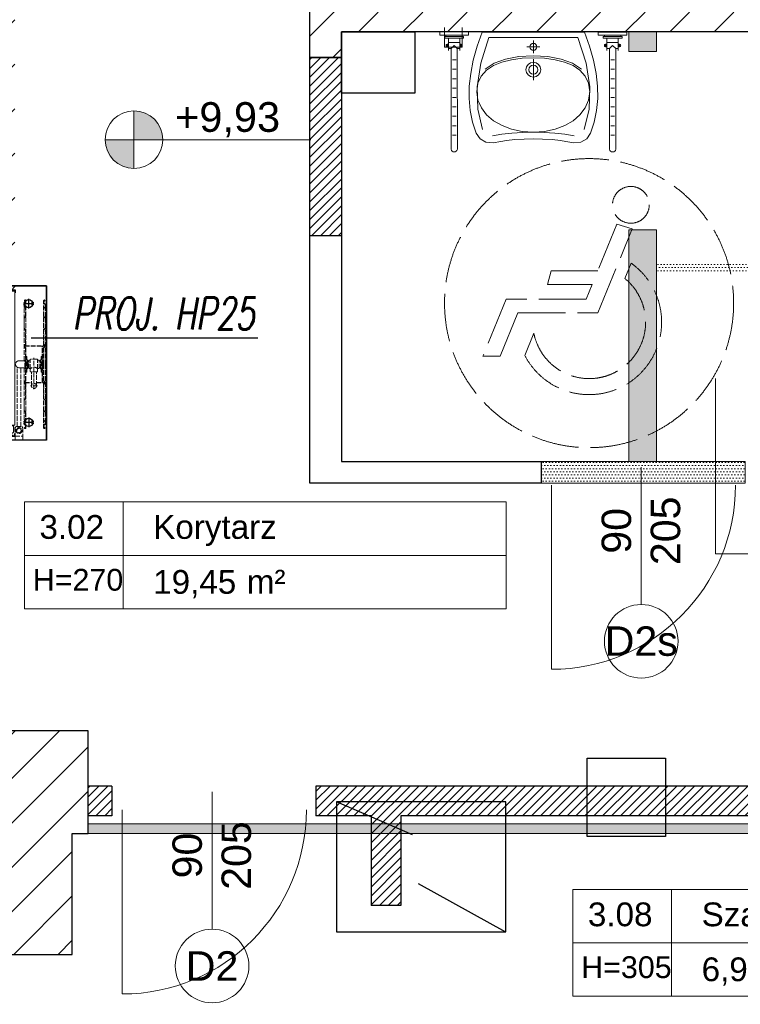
# Model space of a CAD drawing. Header units: millimetres. Extents: x 26866 to 1024070, y -428191 to 408885.
# Tile 29 of 248: x 184134 to 187773, y 251237 to 256210. Entities that reach past the tile are written whole.
import ezdxf

# ---------------------------------------------------------------- set-up
doc = ezdxf.new("R2010")
doc.units = ezdxf.units.MM
doc.header["$LTSCALE"] = 2
doc.linetypes.add('ACAD_ISO02W100', pattern=[15, 12, -3])
for name, color, linetype, lineweight in [('0_OPIS', 7, 'Continuous', 13), ('3DPLAN_A_DRZWI', 173, 'Continuous', 5), ('3DPLAN_A_TABELKA POMIESZCZEŃ', 7, 'Continuous', 0), ('A_STOL_OPIS', 55, 'Continuous', 5), ('A_TXT', 7, 'Continuous', 0), ('A_WYBURZENIA', 6, 'Continuous', 0), ('A_WYM_KOT', 161, 'Continuous', 0), ('A_ZESTAWIENIE STOLARKI', 3, 'Continuous', 15), ('hydrant', 211, 'Continuous', 5), ('PRZERYW', 2, 'ACAD_ISO02W100', 9), ('ramka', 9, 'Continuous', 30), ('sanitariaty', 2, 'Continuous', 25)]:
    doc.layers.add(name, color=color, linetype=linetype, lineweight=lineweight)
for name, color, linetype in [('3DPLAN_A_KRESKOWANIE 1', 253, 'Continuous'), ('3DPLAN_A_OPIS', 8, 'Continuous'), ('3DPLAN_A_POMIESZCZENIE NUMER', 100, 'Continuous'), ('3DPLAN_K_NOŚNA', 7, 'Continuous'), ('A_POMIESZCZENIE OPIS', 100, 'Continuous'), ('DEFAULT', 7, 'Continuous')]:
    doc.layers.add(name, color=color, linetype=linetype)
doc.styles.add('ARIAL', font='arial.ttf')
doc.styles.add('J-ROMANS', font='ROMANS.SHX', dxfattribs={"width": 0.7, "oblique": 10})
doc.styles.add('TABEL1', font='txt')
pattern_1 = [(0, (6153.1716, -11332.5662), (0.79375, 1.5875), [0, -1.5875])]
pattern_2 = [(45, (29206.918, -39107.05), (-11.22532, 11.22532), [])]
pattern_3 = [(45, (-708.4828, 5623.021), (-2.24506403, 2.24506403), [])]
pattern_4 = [(0, (12380.1834, -19325.6311), (0.79375, 1.5875), [0, -1.5875])]

# ---------------------------------------------------------------- blocks, each defined once
blk = doc.blocks.new('hydrant')
at = {"color": 1, "linetype": 'ACAD_ISO02W100'}
for p, q in [((121.8, 578.2), (110, 578.2)), ((338.5, 577), (110, 577)), ((112.9, 580.5), (112.8, 580.5)), ((129.5, 586), (121.8, 578.2)), ((130.1, 584.7), (122.3, 577)), ((431.5, 586), (129.5, 586)), ((141, 584.7), (130.1, 584.7)), ((141, 584.7), (148.8, 577)), ((141.5, 586), (149.3, 578.2)), ((189.8, 578.2), (149.3, 578.2)), ((197.5, 586), (189.8, 578.2)), ((198.1, 584.7), (190.3, 577)), ((249.5, 584.7), (198.1, 584.7)), ((249.5, 584.7), (257.3, 577)), ((250, 586), (257.8, 578.2)), ((330, 578.2), (257.8, 578.2)), ((339, 586), (330, 578.2)), ((339, 584.3), (330.5, 577)), ((340, 582), (338.5, 582)), ((338.5, 482), (338.5, 582)), ((348, 578.2), (339, 586)), ((347.6, 577), (339, 584.3)), ((340, 482), (340, 582)), ((431.5, 577), (340, 577)), ((523, 571), (340, 571)), ((523, 569.5), (340, 569.5)), ((431.5, 578.2), (348, 578.2)), ((471, 569.5), (392, 569.5)), ((392, 565), (392, 569.5)), ((471, 565), (392, 565)), ((408, 565), (409, 561)), ((409, 577), (409, 578.2)), ((454, 561), (409, 561)), ((410, 554.2), (410.5, 554.7)), ((453, 554.2), (410, 554.2)), ((410, 548.2), (410, 554.2)), ((452.5, 571.5), (410.5, 571.5)), ((452.5, 554.7), (410.5, 554.7)), ((414.5, 554.7), (414.5, 561)), ((431.5, 586), (733.5, 586)), ((431.5, 578.2), (515, 578.2)), ((431.5, 577), (523, 577)), ((448.5, 554.7), (448.5, 561)), ((453, 554.2), (452.5, 554.7)), ((453, 548.2), (453, 554.2)), ((454, 577), (454, 578.2)), ((455, 565), (454, 561)), ((471, 565), (471, 569.5)), ((515, 578.2), (524, 586)), ((515.5, 577), (524, 584.3)), ((523, 541.2), (523, 582)), ((524.5, 582), (523, 582)), ((524, 586), (533, 578.2)), ((524, 584.3), (532.6, 577)), ((524.5, 541.2), (524.5, 582)), ((524.5, 577), (753, 577)), ((533, 578.2), (605.3, 578.2)), ((613, 586), (605.3, 578.2)), ((613.6, 584.7), (605.8, 577)), ((613.6, 584.7), (665, 584.7)), ((665, 584.7), (672.8, 577)), ((665.5, 586), (673.3, 578.2)), ((673.3, 578.2), (713.8, 578.2)), ((721.5, 586), (713.8, 578.2)), ((722.1, 584.7), (714.3, 577)), ((722.1, 584.7), (733, 584.7)), ((733, 584.7), (740.8, 577)), ((733.5, 586), (741.3, 578.2)), ((741.3, 578.2), (753, 578.2)), ((750.2, 580.5), (750.2, 580.5)), ((557.9, 528.2), (398.8, 528.2)), ((406, 545.2), (406, 511.2)), ((408.5, 546.7), (407.5, 546.7)), ((408.5, 509.7), (407.5, 509.7)), ((454.5, 509.7), (407.5, 509.7)), ((454.5, 546.7), (408, 546.7)), ((410, 508.2), (410, 502.2)), ((453, 502.2), (410, 502.2)), ((410, 502.2), (410.5, 501.7)), ((452.5, 501.7), (410.5, 501.7)), ((414.5, 498.3), (414.5, 501.7)), ((448.5, 498.3), (414.5, 498.3)), ((416.2, 496), (416.2, 498.3)), ((446.8, 496), (446.8, 498.3)), ((448.5, 498.3), (448.5, 501.7)), ((453, 502.2), (452.5, 501.7)), ((453, 508.2), (453, 502.2)), ((454.5, 546.7), (455.5, 546.7)), ((454.5, 509.7), (455.5, 509.7)), ((455, 546.7), (467.5, 546.7)), ((455.5, 509.7), (467.5, 509.7)), ((469, 545.2), (469, 511.2)), ((540.8, 541.2), (469, 541.2)), ((540.8, 515.2), (469, 515.2)), ((523, 482), (523, 515.2)), ((524.5, 482), (524.5, 515.2)), ((540.8, 546.4), (540.8, 510)), ((338.5, 487), (110, 487)), ((121.8, 485.7), (110, 485.7)), ((112.9, 483.5), (112.8, 483.5)), ((129.5, 478), (121.8, 485.7)), ((130.1, 479.2), (122.3, 487)), ((414, 478), (129.5, 478)), ((141, 479.2), (130.1, 479.2)), ((141, 479.2), (148.8, 487)), ((141.5, 478), (149.3, 485.7)), ((189.8, 485.7), (149.3, 485.7)), ((197.5, 478), (189.8, 485.7)), ((198.1, 479.2), (190.3, 487)), ((249.5, 479.2), (198.1, 479.2)), ((249.5, 479.2), (257.3, 487)), ((250, 478), (257.8, 485.7)), ((330, 485.7), (257.8, 485.7)), ((339, 478), (330, 485.7)), ((339, 479.6), (330.5, 487)), ((340, 482), (338.5, 482)), ((347.6, 487), (339, 479.6)), ((348, 485.7), (339, 478)), ((431.5, 487), (340, 487)), ((431.5, 485.7), (348, 485.7)), ((392, 491.5), (392, 487)), ((471, 491.5), (392, 491.5)), ((471, 487), (392, 487)), ((408, 491.5), (409, 495.5)), ((454, 495.5), (409, 495.5)), ((452.5, 485), (410.5, 485)), ((450.5, 485), (412.5, 485)), ((412.5, 483), (412.5, 485)), ((414, 452.5), (414, 481.5)), ((449, 481.5), (414, 481.5)), ((414.5, 495.5), (414.5, 496)), ((448.5, 496), (414.5, 496)), ((431.5, 487), (523, 487)), ((431.5, 485.7), (515, 485.7)), ((448.5, 495.5), (448.5, 496)), ((449, 452.5), (449, 481.5)), ((449, 478), (733.5, 478)), ((746.5, 461.5), (449, 461.5)), ((450.5, 483), (450.5, 485)), ((455, 491.5), (454, 495.5)), ((471, 491.5), (471, 487)), ((515, 485.7), (524, 478)), ((515.5, 487), (524, 479.6)), ((524.5, 482), (523, 482)), ((524, 479.6), (532.6, 487)), ((524, 478), (533, 485.7)), ((524.5, 487), (753, 487)), ((533, 485.7), (605.3, 485.7)), ((613, 478), (605.3, 485.7)), ((613.6, 479.2), (605.8, 487)), ((613.6, 479.2), (665, 479.2)), ((665, 479.2), (672.8, 487)), ((665.5, 478), (673.3, 485.7)), ((673.3, 485.7), (713.8, 485.7)), ((721.5, 478), (713.8, 485.7)), ((722.1, 479.2), (714.3, 487)), ((722.1, 479.2), (733, 479.2)), ((733, 479.2), (740.8, 487)), ((733.5, 478), (741.3, 485.7)), ((741.3, 485.7), (753, 485.7)), ((752.9, 471.5), (746.5, 466.2)), ((746.5, 438.7), (746.5, 466.2)), ((750.2, 483.5), (750.2, 483.5)), ((752.9, 471.5), (794.5, 471.5)), ((794.5, 471.5), (814.5, 471.5)), ((794.5, 433.5), (794.5, 471.5)), ((814.5, 433.5), (814.5, 471.5)), ((746.5, 443.5), (446.5, 443.5)), ((752.9, 433.5), (746.5, 438.7)), ((752.9, 433.5), (794.5, 433.5)), ((794.5, 433.5), (780, 433.5)), ((794.5, 433.5), (814.5, 433.5))]:
    blk.add_line(p, q, dxfattribs=at)
for p, q in [((60.9, 411.5), (60.9, 431.5)), ((738.9, 431.5), (60.9, 431.5)), ((738.9, 411.5), (60.9, 411.5)), ((738.9, 431.5), (738.9, 411.5)), ((741.3, 421.8), (738.9, 415.6)), ((742.7, 421.3), (738.9, 411.5)), ((771.7, 426), (747.4, 426)), ((771.7, 424.5), (747.4, 424.5)), ((775.4, 422.8), (780.5, 416.1)), ((776.6, 423.7), (781.7, 417)), ((789.4, 423.3), (790.9, 423.3)), ((789.4, 416.5), (789.4, 423.3)), ((790.9, 416.5), (790.9, 423.3))]:
    blk.add_line(p, q)
for centre, radius in [((540.8, 528.2), 13), ((766.5, 452.5), 14.9), ((766.5, 452.5), 10.8)]:
    blk.add_circle(centre, radius, dxfattribs=at)
for centre, radius, start, end in [((110, 580.5), 3.5, 12.2467, 270), ((110, 580.5), 2.25, 12.3553, 270), ((112.8, 581.1), 0.612, 192.3553, 270), ((112.9, 581.1), 0.612, 270, 12.2467), ((408.5, 548.2), 1.5, 270, 0), ((410.5, 570), 1.5, 90, 138.1897), ((452.5, 570), 1.5, 41.8103, 90), ((454.5, 548.2), 1.5, 180, 270), ((753, 580.5), 3.5, 270, 167.7533), ((750.2, 581.1), 0.612, 167.7533, 270), ((750.2, 581.1), 0.612, 270, 347.6447), ((753, 580.5), 2.25, 270, 167.6447), ((407.5, 545.2), 1.5, 90, 180), ((407.5, 511.2), 1.5, 180, 270), ((408.5, 508.2), 1.5, 0, 90), ((469.4, 528.2), 23.1, 126.8922, 233.1078), ((454.5, 508.2), 1.5, 90, 180), ((467.5, 545.2), 1.5, 0, 90), ((467.5, 511.2), 1.5, 270, 0), ((110, 483.5), 3.5, 90, 347.7533), ((110, 483.5), 2.25, 90, 347.6447), ((112.8, 482.8), 0.612, 90, 167.6447), ((112.9, 482.8), 0.612, 347.7533, 90), ((410.5, 486.5), 1.5, 210, 270), ((414, 483), 1.5, 180, 270), ((431.5, 452.5), 17.5, 180, 270), ((431.5, 452.5), 17.5, 270, 0), ((449, 483), 1.5, 270, 0), ((452.5, 486.5), 1.5, 270, 330), ((753, 483.5), 3.5, 192.2467, 90), ((750.2, 482.8), 0.612, 90, 192.2467), ((750.2, 482.8), 0.612, 12.3553, 90), ((753, 483.5), 2.25, 192.3553, 90)]:
    blk.add_arc(centre, radius, start, end, dxfattribs=at)
for centre, radius, start, end in [((747.4, 419.5), 6.5, 90, 158.9625), ((747.4, 419.5), 5, 90, 158.9625), ((771.7, 419.5), 6.5, 41.1859, 90), ((771.7, 419.5), 5, 41.1859, 90), ((776.5, 413.1), 5, 19.769, 37.3581), ((785.9, 416.5), 5, 199.769, 0), ((776.5, 413.1), 6.5, 19.769, 37.3581), ((785.9, 416.5), 3.5, 199.769, 0)]:
    blk.add_arc(centre, radius, start, end)
at = {"layer": 'DEFAULT', "linetype": 'ByBlock'}
for p, q in [((35.5, 591.5), (35.5, 411.5)), ((35.5, 591.5), (815.5, 591.5)), ((36.3, 590.7), (36.3, 412.3)), ((36.3, 590.7), (814.7, 590.7)), ((36.3, 590.7), (814.7, 590.7)), ((814.7, 590.7), (814.7, 412.3)), ((815.5, 591.5), (815.5, 411.5)), ((121.3, 527.6), (121.3, 516.6)), ((129.8, 527.6), (129.8, 516.6)), ((721.3, 527.6), (721.3, 516.6)), ((729.8, 527.6), (729.8, 516.6)), ((121.3, 475.3), (121.3, 486.3)), ((129.8, 475.3), (129.8, 486.3)), ((721.3, 475.3), (721.3, 486.3)), ((729.8, 475.3), (729.8, 486.3)), ((35.5, 411.5), (57.1, 411.5)), ((36.3, 412.3), (56.3, 412.3)), ((56.3, 433.1), (70.1, 433.1)), ((56.3, 412.3), (56.3, 433.1)), ((57.1, 432.3), (70.1, 432.3)), ((57.1, 411.5), (57.1, 432.3)), ((57.1, 411.5), (57.1, 432.3)), ((60.9, 411.5), (60.9, 431.5)), ((70.1, 432.3), (70.1, 433.1)), ((780.5, 432.5), (780.5, 433.5)), ((793.5, 432.5), (780.5, 432.5)), ((780.9, 432.3), (780.9, 433.1)), ((794.7, 433.1), (780.9, 433.1)), ((793.9, 432.3), (780.9, 432.3)), ((793.9, 411.5), (793.9, 432.3)), ((793.9, 411.5), (793.9, 432.3)), ((815.5, 411.5), (793.9, 411.5)), ((794.7, 412.3), (794.7, 433.1)), ((814.7, 412.3), (794.7, 412.3))]:
    blk.add_line(p, q, dxfattribs=at)
at = {"layer": 'DEFAULT', "color": 1, "linetype": 'ByBlock'}
for p, q in [((149.9, 501.5), (101.1, 501.5)), ((125.5, 525.9), (125.5, 477.1)), ((701.1, 501.5), (749.9, 501.5)), ((725.5, 525.9), (725.5, 477.1))]:
    blk.add_line(p, q, dxfattribs=at)
at = {"layer": 'DEFAULT', "color": 1, "linetype": 'ACAD_ISO02W100'}
blk.add_line((794.5, 433.5), (780.5, 433.5), dxfattribs=at)
at = {"layer": 'DEFAULT', "linetype": 'ByBlock'}
for centre in [(125.5, 501.5), (725.5, 501.5)]:
    blk.add_circle(centre, 21, dxfattribs=at)
blk = doc.blocks.new('tabelka dla tp')
at = {"layer": '3DPLAN_A_TABELKA POMIESZCZEŃ'}
for p, q in [((49.7, 54), (49.7, 0)), ((0, 27), (243.13, 27))]:
    blk.add_line(p, q, dxfattribs=at)
blk.add_lwpolyline([(0, 54), (243.13, 54), (243.13, 0), (0, 0)], close=True, dxfattribs=at)
at = {"layer": '3DPLAN_A_POMIESZCZENIE NUMER', "color": 7, "style": 'ARIAL'}
blk.add_attdef('NUMER', (2.23, 35.39), '', height=12, dxfattribs=at)
at = {"layer": 'A_POMIESZCZENIE OPIS', "insert": (112.2, 19.75), "char_height": 12, "width": 36.4122, "attachment_point": 1, "style": 'ARIAL'}
blk.add_mtext('{\\C7;m²}', dxfattribs=at)
at = {"layer": 'A_POMIESZCZENIE OPIS', "color": 7, "style": 'ARIAL'}
for tag, p in [('NAZWA', (51.73, 35.39)), ('POWIERZCHNIA', (51.06, 7.24))]:
    blk.add_attdef(tag, p, '', height=12, dxfattribs=at)
blk = doc.blocks.new('III pietrooosoo')
at = {"layer": '3DPLAN_A_KRESKOWANIE 1'}
h = blk.add_hatch(dxfattribs=at)
h.set_pattern_fill('ANSI31', color=256, scale=5, style=0)
h.set_pattern_definition(pattern_2)
h.paths.add_polyline_path([(26781.49, -39163.58), (26781.49, -38938.58), (26746.49, -38938.58), (26746.49, -39163.58)])
h.paths.add_polyline_path([(26746.49, -39423.63), (26776.05, -39423.63), (26776.05, -39388.27), (26746.49, -39388.27)])
h.paths.add_polyline_path([(26746.49, -38938.58), (26781.49, -38938.58), (26781.49, -39163.58), (26746.49, -39163.58)])
h.paths.add_polyline_path([(27368.97, -39343.08), (27368.97, -39410.08), (27375.97, -39410.08), (27375.97, -39403.08), (27410.97, -39403.08), (27410.97, -39383.75), (27409.39, -39383.75), (27410, -39383.99, -0.310329), (27410.42, -39384.6), (27410.42, -39387.03, -0.216272), (27410.19, -39387.52), (27409.53, -39388.03, -0.076898), (27409.35, -39388.12, 0.840818), (27409.47, -39388.8), (27410.15, -39388.8), (27410.15, -39388.95), (27409.47, -39388.95, -0.840818), (27409.3, -39387.98, 0.076898), (27409.44, -39387.91), (27410.1, -39387.4, 0.216272), (27410.27, -39387.03), (27410.27, -39384.6, 0.310329), (27409.95, -39384.13), (27408.97, -39383.75), (27408.97, -39315.95), (27410.97, -39315.95), (27410.97, -39109.08), (27396.97, -39109.08), (27396.97, -39304.08), (27326.97, -39304.08), (27326.97, -39321.08), (26829.97, -39321.08), (26829.97, -39251.08), (26809.49, -39251.08), (26809.49, -39321.08), (26781.49, -39321.08), (26781.49, -39387.08), (26810.97, -39387.08), (26810.97, -39343.08)])
h.paths.add_polyline_path([(28444.97, -38740.08), (28444.97, -38698.58), (28212, -38698.58), (28212, -38637.58), (28198.97, -38637.58), (28198.97, -38740.08)])
h.paths.add_polyline_path([(28624.46, -38658.58), (28601.97, -38658.58), (28601.97, -38698.58), (28559.97, -38698.58), (28559.97, -38740.08), (28624.46, -38740.08)])
h.paths.add_polyline_path([(28627.97, -38870.19), (28674.81, -38870.19), (28674.81, -38878.08), (28689.97, -38878.08), (28689.97, -38734.08), (28772.97, -38734.08), (28772.97, -38698.58), (28726.97, -38698.58), (28726.97, -38658.58), (28624.46, -38658.58), (28624.46, -38740.08), (28627.97, -38740.08)])
h.paths.add_polyline_path([(28674.81, -38878.08), (28674.81, -38870.19), (28627.97, -38870.19), (28627.97, -38897.19), (28648.97, -38897.19), (28648.97, -38878.08)])
h.paths.add_polyline_path([(28627.97, -38897.19), (28627.97, -38924.19), (28648.97, -38924.19), (28648.97, -38897.19)])
h.paths.add_polyline_path([(28648.97, -38924.19), (28627.97, -38924.19), (28627.97, -39029.08), (28204.97, -39029.08), (28204.97, -39046.08), (28245.97, -39046.08), (28245.97, -39098.08), (28618.97, -39098.08), (28618.97, -39148.34), (28648.97, -39148.34)])
h.paths.add_polyline_path([(28769.97, -39380.08), (28769.97, -39352.58), (28654.97, -39352.58), (28654.97, -39295.58), (28648.97, -39295.58), (28648.97, -39268.08), (28618.97, -39268.08), (28618.97, -39305.08), (28602.97, -39305.08), (28602.97, -39390.58), (28908.97, -39390.58), (28908.97, -39380.08)])
h.paths.add_polyline_path([(29254.97, -39636.08), (29254.97, -39479.08), (29253.97, -39456.08), (29253.97, -39299.08), (29205.97, -39299.08), (29205.97, -39365.08), (29137.97, -39365.08), (29137.97, -39390.58), (29242.97, -39390.58), (29242.97, -39525.58), (29129.97, -39525.58), (29129.97, -39588.58), (28896.97, -39588.58), (28896.97, -39613.08), (29204.97, -39613.08), (29204.97, -39636.08)])
h.paths.add_polyline_path([(28675.97, -39613.08), (28675.97, -39693.93), (28641.97, -39693.93), (28641.97, -39636.08), (28614.97, -39636.08), (28614.97, -39598.08), (28602.97, -39598.08), (28602.97, -39526.58), (28766.97, -39526.58), (28766.97, -39613.08)])
h.paths.add_polyline_path([(28575.62, -39665.5), (28722.88, -39665.5), (28722.88, -39699.91), (28575.62, -39699.91)], flags=9)
h.paths.add_polyline_path([(28641.97, -39693.93), (28641.97, -39906.08), (28675.97, -39906.08), (28675.97, -39693.93)])
h.paths.add_polyline_path([(29060.97, -38734.08), (29060.97, -38698.58), (28887.97, -38698.58), (28887.97, -38734.08)])
h.paths.add_polyline_path([(29348.97, -38734.08), (29348.97, -38698.58), (29324.97, -38698.58), (29324.97, -38658.58), (29199.97, -38658.58), (29199.97, -38698.58), (29175.97, -38698.58), (29175.97, -38734.08)])
h.paths.add_polyline_path([(29636.97, -38698.58), (29463.97, -38698.58), (29463.97, -38734.08), (29636.97, -38734.08)])
h.paths.add_polyline_path([(29924.97, -38734.08), (29924.97, -38698.58), (29901.97, -38698.58), (29901.97, -38658.58), (29776.97, -38658.58), (29776.97, -38698.58), (29751.97, -38698.58), (29751.97, -38734.08)])
h.paths.add_polyline_path([(30039.97, -38734.08), (30234.97, -38734.08), (30234.97, -38698.58), (30039.97, -38698.58)])
h.paths.add_polyline_path([(30524.97, -38734.08), (30524.97, -38698.58), (30502.97, -38698.58), (30502.97, -38658.58), (30377.97, -38658.58), (30377.97, -38698.58), (30349.97, -38698.58), (30349.97, -38734.08)])
h.paths.add_polyline_path([(30834.97, -38734.08), (30834.97, -38698.58), (30641.97, -38698.58), (30641.97, -38734.08)])
h.paths.add_polyline_path([(31048.97, -38768.58), (31550.97, -38768.58), (31550.97, -38841.08), (31594.97, -38841.08), (31594.97, -38734.08), (31625.97, -38734.08), (31625.97, -38698.58), (31098.97, -38698.58), (31098.97, -38658.58), (30973.97, -38658.58), (30973.97, -38698.58), (30948.97, -38698.58), (30948.97, -38734.08), (31048.97, -38734.08)])
h.paths.add_polyline_path([(31550.97, -39073.08), (31594.97, -39073.08), (31594.97, -39018.08), (31550.97, -39018.08)])
h.paths.add_polyline_path([(31550.97, -39378.08), (31594.97, -39378.08), (31594.97, -39250.08), (31550.97, -39250.08)])
h.paths.add_polyline_path([(31594.97, -39684.08), (31594.97, -39554.08), (31550.97, -39554.08), (31550.97, -39684.08)])
h.paths.add_polyline_path([(31594.97, -39915.08), (31594.97, -39860.08), (31550.97, -39860.08), (31550.97, -39915.08)])
h.paths.add_polyline_path([(31550.97, -40194.08), (30944.97, -40194.08), (30944.97, -40267.58), (30973.97, -40267.58), (30973.97, -40307.58), (31098.97, -40307.58), (31098.97, -40267.58), (31625.97, -40267.58), (31625.97, -40194.08), (31594.97, -40194.08), (31594.97, -40092.08), (31550.97, -40092.08), (31550.97, -40194.08)], is_closed=False)
h.paths.add_polyline_path([(30637.97, -40267.58), (30830.97, -40267.58), (30830.97, -40194.08), (30637.97, -40194.08)])
h.paths.add_polyline_path([(30345.97, -40194.08), (30345.97, -40267.58), (30369.97, -40267.58), (30369.97, -40307.58), (30494.97, -40307.58), (30494.97, -40267.58), (30520.97, -40267.58), (30520.97, -40194.08)])
h.paths.add_polyline_path([(30035.97, -40267.58), (30230.97, -40267.58), (30230.97, -40194.08), (30035.97, -40194.08)])
h.paths.add_polyline_path([(29775.97, -40161.08), (29762.97, -40161.08), (29762.97, -40198.08), (29741.97, -40198.08), (29741.97, -40267.58), (29768.97, -40267.58), (29768.97, -40307.58), (29893.97, -40307.58), (29893.97, -40267.58), (29920.97, -40267.58), (29920.97, -40194.08), (29775.97, -40194.08)])
h.paths.add_polyline_path([(29431.97, -40198.08), (29431.97, -40267.58), (29626.97, -40267.58), (29626.97, -40198.08)])
h.paths.add_polyline_path([(29140.97, -40198.08), (29140.97, -40267.58), (29161.97, -40267.58), (29161.97, -40307.58), (29286.97, -40307.58), (29286.97, -40267.58), (29316.97, -40267.58), (29316.97, -40198.08)])
h.paths.add_polyline_path([(28831.97, -40198.08), (28831.97, -40267.58), (29025.97, -40267.58), (29025.97, -40198.08)])
h.paths.add_polyline_path([(28541.97, -40267.58), (28570.97, -40267.58), (28570.97, -40307.58), (28695.97, -40307.58), (28695.97, -40267.58), (28716.97, -40267.58), (28716.97, -40198.08), (28597.43, -40198.08), (28597.12, -40198.34, -2.544085), (28595.08, -40198.08), (28541.97, -40198.08)])
h.paths.add_polyline_path([(28229.97, -40267.58), (28426.97, -40267.58), (28426.97, -40198.08), (28229.97, -40198.08)])
h.paths.add_polyline_path([(28026.62, -40155.72), (28026.62, -40307.58), (28070.97, -40307.58), (28070.97, -40267.58), (28114.97, -40267.58), (28114.97, -40198.08), (28037.97, -40198.08), (28037.97, -40155.72)])
h.paths.add_polyline_path([(28026.62, -40155.72), (27981.97, -40155.72), (27981.97, -40201.08), (27901.97, -40201.08), (27901.97, -40267.58), (27945.97, -40267.58), (27945.97, -40307.58), (28026.62, -40307.58)])
h.paths.add_polyline_path([(27916.97, -39798.79), (27920.06, -39798.79), (27920.06, -39852.79), (27916.97, -39852.79), (27916.97, -39912.08), (27981.97, -39912.08), (27981.97, -40155.72), (28026.62, -40155.72), (28026.62, -39747.08), (27916.97, -39747.08)])
h.paths.add_polyline_path([(28037.97, -39913.08), (28091.97, -39913.08), (28091.97, -39758.08), (28037.97, -39758.08), (28037.97, -39747.08), (28026.62, -39747.08), (28026.62, -40155.72), (28037.97, -40155.72)])
h.paths.add_polyline_path([(27950.97, -39566.08), (27950.97, -39590.08), (27956.97, -39590.08), (27956.97, -39657.08), (28026.62, -39657.08), (28026.62, -39566.08)])
h.paths.add_polyline_path([(28161.97, -39588.08), (28044.97, -39588.08), (28044.97, -39598.08), (28161.97, -39598.08)])
h.paths.add_polyline_path([(27590.97, -40201.08), (27590.97, -40267.58), (27726.97, -40267.58), (27726.97, -40201.08)])
h.paths.add_polyline_path([(26781.49, -40201.08), (26781.49, -40267.58), (27231.97, -40267.58), (27231.97, -40307.58), (27356.97, -40307.58), (27356.97, -40267.58), (27415.97, -40267.58), (27415.97, -40201.08)])
h.paths.add_polyline_path([(26809.49, -40155.72), (26809.49, -40201.08), (26864.97, -40201.08), (26864.97, -40155.72)])
h.paths.add_polyline_path([(26809.49, -40088.08), (26809.49, -40155.72), (26864.97, -40155.72), (26864.97, -40088.08)])
h.paths.add_polyline_path([(26809.49, -40085.08), (26809.49, -40088.08), (26864.97, -40088.08), (26864.97, -40085.08)])
h.paths.add_polyline_path([(26809.49, -39863.08), (26809.49, -39910.08), (26864.97, -39910.08), (26864.97, -39863.08)])
h.paths.add_polyline_path([(27408.97, -39315.57), (27408.97, -39313.41), (27410.97, -39313.49), (27409.05, -39313.49), (27409.05, -39315.49), (27410.97, -39315.57)], flags=16)
h.paths.add_polyline_path([(28819.95, -39558.91), (28843.99, -39558.91), (28843.99, -39578.91), (28819.95, -39578.91)], flags=24)
h.paths.add_polyline_path([(28614.3, -39470.41), (28614.3, -39446.75), (28634.3, -39446.75), (28634.3, -39470.41)], flags=24)
h.paths.add_polyline_path([(28699.15, -39459.32), (28892.58, -39459.32), (28892.58, -39432.32), (28699.15, -39432.32)])
h.paths.add_polyline_path([(28699.15, -39486.32), (28892.58, -39486.32), (28892.58, -39459.32), (28699.15, -39459.32)])
h.paths.add_polyline_path([(28699.15, -39432.32), (28892.58, -39432.32), (28892.58, -39486.32), (28699.15, -39486.32)])
h.paths.add_polyline_path([(31282.92, -38730.77), (31332.19, -38730.77), (31332.19, -38753), (31282.92, -38753)], flags=24)
h.paths.add_polyline_path([(31048.16, -38730.77), (31088.89, -38730.77), (31088.89, -38753), (31048.16, -38753)], flags=24)
h.paths.add_polyline_path([(31265.16, -38739.9, 1), (31262.75, -38738.09, 1)], flags=16)
h.paths.add_polyline_path([(28712.1, -39463.64), (28749.15, -39463.64), (28749.15, -39484.06), (28712.1, -39484.06)], flags=8)
h.paths.add_polyline_path([(28712.64, -39435.93), (28779.46, -39435.93), (28779.46, -39457.46), (28712.64, -39457.46)], flags=8)
h.paths.add_polyline_path([(28654.68, -39435.89), (28689.53, -39435.89), (28689.53, -39454.15), (28654.68, -39454.15)], flags=8)
h.paths.add_polyline_path([(28758.66, -39460.57), (28782.82, -39460.57), (28782.82, -39484.57), (28758.66, -39484.57)], flags=8)
h.paths.add_polyline_path([(28699.15, -39460.89), (28699.15, -39483.13), (28699.62, -39483.13), (28699.62, -39460.89)], flags=8)
h = blk.add_hatch(dxfattribs=at)
h.set_pattern_fill('ANSI31', color=256, scale=5, style=0)
h.set_pattern_definition(pattern_2)
h.paths.add_polyline_path([(27439.97, -38698.58), (27418.47, -38698.58), (27418.47, -38658.58), (27293.47, -38658.58), (27293.47, -38698.58), (26781.49, -38698.58), (26781.49, -38742.08), (26809.49, -38742.08), (26809.49, -38851.08), (26829.97, -38851.08), (26829.97, -38742.08), (26950.25, -38742.08, -0.109169), (26950.9, -38742.08), (27348.97, -38742.08), (27348.97, -38942.08), (27396.97, -38942.08), (27396.97, -39006.08), (27410.97, -39006.08), (27410.97, -38745.08), (27439.97, -38745.08), (27439.97, -38698.58)], is_closed=False)
h.paths.add_polyline_path([(26809.49, -39026.08), (26809.49, -39076.08), (26829.97, -39076.08), (26829.97, -39026.08), (26809.49, -39026.08)], is_closed=False)
h.paths.add_polyline_path([(27591.99, -38748.08), (27747.96, -38748.08), (27747.96, -38698.58), (27559.97, -38698.58), (27559.97, -38788.08), (27572.96, -38788.08), (27572.96, -38748.08), (27590.28, -38748.08, -0.310233), (27591.99, -38748.08)], is_closed=False)
h.paths.add_polyline_path([(27907.97, -39185.08), (27907.97, -39301.08), (27866.97, -39301.08), (27866.97, -39402.08), (27779.73, -39402.08), (27779.73, -39413.08), (28026.62, -39413.08), (28026.62, -38698.58), (28014.47, -38698.58), (28014.47, -38658.58), (27889.47, -38658.58), (27889.47, -38698.58), (27862.96, -38698.58), (27862.96, -38748.08), (27900.96, -38748.08), (27900.96, -38901.08), (27948.96, -38901.08), (27948.96, -39175.08), (27593.96, -39175.08), (27593.96, -39157.08), (27572.96, -39157.08), (27572.96, -39151.08), (27559.97, -39151.08), (27559.97, -39198.08), (27575.97, -39198.08), (27575.97, -39185.08), (27907.97, -39185.08)], is_closed=False)
h.paths.add_polyline_path([(28073.97, -38740.08), (28073.97, -38637.58), (28062.49, -38637.58), (28062.49, -38698.58), (28026.62, -38698.58), (28026.62, -39413.08), (28068.97, -39413.08), (28068.97, -39162.08), (28042.97, -39162.08), (28042.97, -39046.08), (28074.97, -39046.08), (28074.97, -39029.08), (28046.47, -39029.08), (28046.47, -38740.08), (28073.97, -38740.08)], is_closed=False)
h = blk.add_hatch(dxfattribs=at)
h.set_pattern_fill('ANSI31', color=256, scale=5, style=0)
h.set_pattern_definition(pattern_2)
h.paths.add_polyline_path([(27304.97, -39545.08), (27304.97, -39601.08), (26810.97, -39601.08), (26810.97, -39562.08), (26781.49, -39562.08), (26781.49, -39628.08), (26809.49, -39628.08), (26809.49, -39688.08), (26864.97, -39688.08), (26864.97, -39628.08), (27348.97, -39628.08), (27348.97, -39651.08), (27439.97, -39651.08), (27439.97, -39590.08), (27447.97, -39590.08), (27447.97, -39538.08), (27375.97, -39538.08), (27375.97, -39535.08), (27368.97, -39535.08), (27368.97, -39545.08), (27304.97, -39545.08)], is_closed=False)
at = {"layer": '3DPLAN_A_OPIS', "lineweight": 0, "transparency": 33554687}
h = blk.add_hatch(dxfattribs=at)
h.set_pattern_fill('ANSI31', color=1)
h.set_pattern_definition(pattern_3)
h.paths.add_polyline_path([(27575.94, -39198.08), (27559.97, -39198.08), (27559.97, -39288.08), (27575.94, -39288.08), (27575.94, -39198.08)], is_closed=False)
h = blk.add_hatch(dxfattribs=at)
h.set_pattern_fill('ANSI31', color=1)
h.set_pattern_definition(pattern_3)
h.paths.add_polyline_path([(27460, -39581.08), (27460, -39566.08), (27447.97, -39566.08), (27447.97, -39581.08), (27460, -39581.08)], is_closed=False)
h.paths.add_polyline_path([(27813.97, -39581.08), (27813.97, -39566.08), (27563, -39566.08), (27563, -39581.08), (27590.97, -39581.08), (27590.97, -39585.08), (27605.97, -39585.08), (27605.97, -39581.08), (27813.97, -39581.08)], is_closed=False)
h.paths.add_polyline_path([(27605.97, -39585.08), (27590.97, -39585.08), (27590.97, -39590.08), (27605.97, -39590.08), (27605.97, -39585.08)], is_closed=False)
h.paths.add_polyline_path([(27605.97, -39626.45), (27605.97, -39590.08), (27590.97, -39590.08), (27590.97, -39626.45), (27605.97, -39626.45)], is_closed=False)
h.paths.add_polyline_path([(27950.97, -39581.08), (27950.97, -39566.08), (27916.97, -39566.08), (27916.97, -39581.08), (27950.97, -39581.08)], is_closed=False)
h.paths.add_polyline_path([(27827.65, -39770.08), (27827.65, -39785.08), (27916.97, -39785.08), (27916.97, -39770.08), (27827.65, -39770.08)], is_closed=False)
h.paths.add_polyline_path([(27724.65, -39785.08), (27724.65, -39770.08), (27605.97, -39770.08), (27605.97, -39716.45), (27590.97, -39716.45), (27590.97, -40088.08), (27605.97, -40088.08), (27605.97, -39785.08), (27724.65, -39785.08)], is_closed=False)
h.paths.add_polyline_path([(27605.97, -40088.08), (27590.97, -40088.08), (27590.97, -40155.72), (27605.97, -40155.72), (27605.97, -40088.08)], is_closed=False)
h.paths.add_polyline_path([(27605.97, -40155.72), (27590.97, -40155.72), (27590.97, -40201.08), (27605.97, -40201.08), (27605.97, -40155.72)], is_closed=False)
at = {"layer": 'A_WYBURZENIA', "transparency": 33554687}
h = blk.add_hatch(dxfattribs=at)
h.set_pattern_fill('DOTS', color=256)
h.set_pattern_definition(pattern_4)
h.paths.add_polyline_path([(27720.97, -39185.08), (27720.97, -39195.08), (27734.97, -39195.08), (27734.97, -39185.08), (27720.97, -39185.08)], is_closed=False)
h.paths.add_polyline_path([(27734.97, -39402.08), (27734.97, -39285.08), (27720.97, -39285.08), (27720.97, -39402.08), (27734.97, -39402.08)], is_closed=False)
h = blk.add_hatch(dxfattribs=at)
h.set_pattern_fill('DOTS', color=256)
h.set_pattern_definition(pattern_4)
h.paths.add_polyline_path([(27770.87, -39301.08, -0.017711), (27772.18, -39306.08), (27866.97, -39306.08), (27866.97, -39301.08), (27770.87, -39301.08)], is_closed=False)
h.paths.add_polyline_path([(27734.97, -39301.08), (27734.97, -39306.08), (27772.18, -39306.08, 0.017711), (27770.87, -39301.08), (27734.97, -39301.08)], is_closed=False)
h = blk.add_hatch(dxfattribs=at)
h.set_pattern_fill('DOTS', color=256)
h.set_pattern_definition(pattern_1)
h.paths.add_polyline_path([(27779.73, -39413.08), (27779.73, -39402.08), (27764.87, -39402.08), (27764.87, -39413.08), (27779.73, -39413.08)], is_closed=False)
h.paths.add_polyline_path([(27676.73, -39413.08), (27764.87, -39413.08), (27764.87, -39402.08), (27676.73, -39402.08), (27676.73, -39413.08)], is_closed=False)
h = blk.add_hatch(dxfattribs=at)
h.set_pattern_fill('DOTS', color=256)
h.set_pattern_definition(pattern_1)
h.paths.add_polyline_path([(27950.97, -39585.08), (27447.97, -39585.08), (27447.97, -39590.08), (27950.97, -39590.08), (27950.97, -39585.08)], is_closed=False)
at = {"layer": 'A_WYM_KOT'}
h = blk.add_hatch(color=256, dxfattribs=at)
h.dxf.hatch_style = 1
h.paths.add_polyline_path([(27471.15, -39239.56), (27456.59, -39239.56, 0.414214), (27471.15, -39254.12), (27471.15, -39239.56)], is_closed=False)
h.paths.add_polyline_path([(27471.15, -39239.56), (27485.71, -39239.56, 0.143872), (27483.39, -39231.68), (27471.15, -39231.68), (27471.15, -39239.56)], is_closed=False)
h.paths.add_polyline_path([(27471.15, -39225), (27471.15, -39231.68), (27483.39, -39231.68, 0.255137), (27471.15, -39225)], is_closed=False)
at = {"layer": '3DPLAN_A_DRZWI'}
for p, q in [((27681.93, -39414.08), (27681.93, -39507.08)), ((27465.2, -39578.08), (27465.2, -39671.08))]:
    blk.add_line(p, q, dxfattribs=at)
for centre in [(27681.93, -39414.08), (27465.2, -39578.08)]:
    blk.add_arc(centre, 93, 270, 0, dxfattribs=at)
at = {"layer": '3DPLAN_A_OPIS', "color": 1, "lineweight": 30}
for p, q in [((27460, -39566.08), (27447.97, -39566.08)), ((27460, -39566.08), (27460, -39581.08)), ((27563, -39566.08), (27563, -39581.08)), ((27813.97, -39566.08), (27563, -39566.08)), ((27460, -39581.08), (27447.97, -39581.08)), ((27590.97, -39581.08), (27563, -39581.08)), ((27590.97, -39581.08), (27590.97, -39626.45)), ((27813.97, -39581.08), (27605.97, -39581.08)), ((27605.97, -39581.08), (27605.97, -39626.45)), ((27605.97, -39626.45), (27590.97, -39626.45))]:
    blk.add_line(p, q, dxfattribs=at)
blk.add_lwpolyline([(27559.97, -39198.08), (27575.94, -39198.08), (27575.94, -39288.08), (27559.97, -39288.08)], close=True, dxfattribs=at)
at = {"layer": '3DPLAN_A_TABELKA POMIESZCZEŃ', "ltscale": 0.5}
for p, q in [((27764.87, -39448.75), (27764.87, -39360.17)), ((27794.1, -39448.75), (27764.87, -39448.75))]:
    blk.add_line(p, q, dxfattribs=at)
at = {"layer": '3DPLAN_K_NOŚNA'}
for p, q in [((27559.97, -39198.08), (27559.97, -39151.08)), ((27575.97, -39185.08), (27575.97, -39198.08)), ((27907.97, -39185.08), (27575.97, -39185.08)), ((27575.97, -39198.08), (27559.97, -39198.08)), ((27559.97, -39413.08), (27559.97, -39288.08)), ((27575.97, -39288.08), (27559.97, -39288.08)), ((27575.97, -39288.08), (27575.97, -39402.08)), ((27575.97, -39402.08), (27676.73, -39402.08)), ((27676.73, -39402.08), (27676.73, -39413.08)), ((27676.73, -39413.08), (27559.97, -39413.08)), ((27447.97, -39538.08), (27375.97, -39538.08)), ((27447.97, -39590.08), (27447.97, -39538.08)), ((27439.97, -39590.08), (27447.97, -39590.08)), ((27439.97, -39651.08), (27439.97, -39590.08)), ((27348.97, -39651.08), (27439.97, -39651.08))]:
    blk.add_line(p, q, dxfattribs=at)
at = {"layer": 'A_STOL_OPIS'}
for p, q in [((27727.32, -39404.91), (27727.32, -39474.35)), ((27510.59, -39568.91), (27510.59, -39638.35))]:
    blk.add_line(p, q, dxfattribs=at)
at = {"layer": 'A_TXT', "color": 1, "lineweight": 30}
blk.add_line((27533.68, -39339.8), (27419.26, -39339.8), dxfattribs=at)
at = {"layer": 'A_WYBURZENIA', "transparency": 33554687}
for p, q in [((27627.91, -39192.84), (27627.91, -39182.84)), ((27636.91, -39192.84), (27636.91, -39182.84)), ((27720.97, -39195.08), (27720.97, -39185.08)), ((27734.97, -39195.08), (27734.97, -39185.08)), ((27627.91, -39192.84), (27636.91, -39192.84)), ((27734.97, -39195.08), (27720.97, -39195.08)), ((27720.97, -39402.08), (27720.97, -39285.08)), ((27734.97, -39285.08), (27720.97, -39285.08)), ((27734.97, -39402.08), (27734.97, -39285.08))]:
    blk.add_line(p, q, dxfattribs=at)
for points in [[(27676.73, -39413.08), (27779.73, -39413.08), (27779.73, -39402.08), (27676.73, -39402.08)], [(27447.97, -39585.08), (27950.97, -39585.08), (27950.97, -39590.08), (27447.97, -39590.08)]]:
    blk.add_lwpolyline(points, close=True, dxfattribs=at)
at = {"layer": 'A_WYM_KOT'}
for p, q in [((27471.15, -39225), (27471.15, -39254.12)), ((27485.71, -39239.56), (27456.59, -39239.56)), ((27560.48, -39239.56), (27485.71, -39239.56))]:
    blk.add_line(p, q, dxfattribs=at)
blk.add_circle((27471.15, -39239.56), 14.56, dxfattribs=at)
at = {"layer": 'A_ZESTAWIENIE STOLARKI', "ltscale": 0.25}
for centre in [(27727.32, -39492.93), (27510.59, -39656.93)]:
    blk.add_circle(centre, 18.58, dxfattribs=at)
at = {"layer": 'PRZERYW', "color": 8, "lineweight": 0}
for p, q in [((27715, -39282.26), (27722.78, -39284.56)), ((27722.26, -39301.97), (27719.09, -39309.73)), ((27673.09, -39337.36), (27668.52, -39348.54))]:
    blk.add_line(p, q, dxfattribs=at)
blk.add_lwpolyline([(27715, -39282.26), (27705.4, -39305.79), (27681.87, -39305.79), (27679.93, -39312.66), (27702.6, -39312.66), (27699.54, -39320.17), (27659.16, -39320.17), (27647.34, -39348.95), (27656.14, -39348.95), (27665.07, -39327.04), (27705.46, -39327.04), (27722.78, -39284.56)], dxfattribs=at)
for centre, radius in [((27700.97, -39322.13), 73), ((27722.06, -39272.48), 9.29)]:
    blk.add_circle(centre, radius, dxfattribs=at)
for radius, start, end in [(36.58, 207.3197, 54.5132), (28.49, 191.3427, 50.6366)]:
    blk.add_arc((27701.02, -39331.76), radius, start, end, dxfattribs=at)
at = {"layer": 'sanitariaty', "color": 8, "lineweight": 0}
for p, q in [((27629.26, -39191.6), (27629.72, -39191.6)), ((27629.26, -39192.35), (27629.72, -39192.35)), ((27631.27, -39193.55), (27631.29, -39244.42)), ((27634.42, -39193.55), (27634.44, -39244.42)), ((27636.41, -39191.6), (27635.95, -39191.6)), ((27636.41, -39192.35), (27635.95, -39192.35)), ((27709.26, -39191.6), (27709.72, -39191.6)), ((27709.26, -39192.35), (27709.72, -39192.35)), ((27711.27, -39193.55), (27711.29, -39244.42)), ((27714.42, -39193.55), (27714.44, -39244.42)), ((27716.41, -39191.6), (27715.95, -39191.6)), ((27716.41, -39192.35), (27715.95, -39192.35)), ((27631.93, -39199.28), (27633.83, -39199.28)), ((27711.93, -39199.28), (27713.83, -39199.28)), ((27631.93, -39204.03), (27633.83, -39204.03)), ((27711.93, -39204.03), (27713.83, -39204.03)), ((27631.93, -39208.78), (27633.83, -39208.78)), ((27711.93, -39208.78), (27713.83, -39208.78)), ((27631.93, -39213.52), (27633.83, -39213.52)), ((27711.93, -39213.52), (27713.83, -39213.52)), ((27631.93, -39218.27), (27633.83, -39218.27)), ((27711.93, -39218.27), (27713.83, -39218.27)), ((27631.93, -39223.01), (27633.83, -39223.01)), ((27711.93, -39223.01), (27713.83, -39223.01)), ((27631.93, -39227.76), (27633.83, -39227.76)), ((27711.93, -39227.76), (27713.83, -39227.76)), ((27631.93, -39232.5), (27633.83, -39232.5)), ((27711.93, -39232.5), (27713.83, -39232.5)), ((27631.93, -39237.25), (27633.83, -39237.25)), ((27711.93, -39237.25), (27713.83, -39237.25))]:
    blk.add_line(p, q, dxfattribs=at)
for points in [[(27625.56, -39185.08), (27625.56, -39186.72), (27640.08, -39186.72), (27640.08, -39185.08)], [(27628.1, -39187.41), (27628.1, -39188.36), (27637.59, -39188.36), (27637.59, -39187.41)], [(27628.71, -39187.41), (27628.71, -39186.83), (27636.94, -39186.83), (27636.94, -39187.41)], [(27630, -39188.36), (27630, -39190.42), (27635.67, -39190.42), (27635.67, -39188.36)], [(27672.85, -39239.21), (27668.25, -39239.23), (27663.43, -39239.49), (27659.21, -39239.92), (27656.39, -39240.48), (27652.45, -39241.21), (27648.86, -39240.78), (27645.92, -39239.16), (27643.97, -39236.32), (27642.13, -39230.71), (27640.93, -39224.88), (27640.38, -39218.84), (27640.46, -39212.58), (27641.17, -39206.09), (27642.5, -39199.36), (27644.46, -39192.4), (27647.04, -39185.2), (27672.85, -39185.2), (27698.66, -39185.2), (27701.24, -39192.4), (27703.2, -39199.36), (27704.53, -39206.09), (27705.24, -39212.58), (27705.32, -39218.84), (27704.77, -39224.88), (27703.57, -39230.71), (27701.73, -39236.32), (27699.78, -39239.16), (27696.84, -39240.78), (27693.25, -39241.21), (27689.31, -39240.48), (27686.49, -39239.92), (27682.27, -39239.49), (27677.45, -39239.23), (27672.85, -39239.21)], [(27705.59, -39185.2), (27705.59, -39186.83), (27720.11, -39186.83), (27720.11, -39185.2)], [(27708.1, -39187.41), (27708.1, -39188.36), (27717.59, -39188.36), (27717.59, -39187.41)], [(27708.71, -39187.41), (27708.71, -39186.83), (27716.94, -39186.83), (27716.94, -39187.41)], [(27710, -39188.36), (27710, -39190.42), (27715.67, -39190.42), (27715.67, -39188.36)], [(27629.26, -39191.26), (27629.26, -39192.69), (27629.73, -39192.69), (27629.73, -39191.26)], [(27629.72, -39191.6), (27629.72, -39192.35), (27630, -39192.35), (27630, -39191.6)], [(27635.95, -39191.6), (27635.95, -39192.35), (27635.67, -39192.35), (27635.67, -39191.6)], [(27636.41, -39191.26), (27636.41, -39192.69), (27635.94, -39192.69), (27635.94, -39191.26)], [(27672.85, -39190.92), (27672.17, -39191.06), (27671.61, -39191.44), (27671.24, -39191.99), (27671.1, -39192.67), (27671.24, -39193.35), (27671.61, -39193.91), (27672.17, -39194.29), (27672.85, -39194.42), (27673.53, -39194.29), (27674.09, -39193.91), (27674.46, -39193.35), (27674.6, -39192.67), (27674.46, -39191.99), (27674.09, -39191.44), (27673.53, -39191.06), (27672.85, -39190.92)], [(27709.26, -39191.26), (27709.26, -39192.69), (27709.73, -39192.69), (27709.73, -39191.26)], [(27709.72, -39191.6), (27709.72, -39192.35), (27710, -39192.35), (27710, -39191.6)], [(27715.95, -39191.6), (27715.95, -39192.35), (27715.67, -39192.35), (27715.67, -39191.6)], [(27716.41, -39191.26), (27716.41, -39192.69), (27715.94, -39192.69), (27715.94, -39191.26)], [(27672.85, -39200.46), (27671.39, -39200.76), (27670.2, -39201.56), (27669.39, -39202.75), (27669.1, -39204.21), (27669.39, -39205.67), (27670.2, -39206.86), (27671.39, -39207.67), (27672.85, -39207.96), (27674.31, -39207.67), (27675.5, -39206.86), (27676.31, -39205.67), (27676.6, -39204.21), (27676.31, -39202.75), (27675.5, -39201.56), (27674.31, -39200.76), (27672.85, -39200.46)], [(27672.85, -39201.91), (27671.96, -39202.09), (27671.22, -39202.59), (27670.73, -39203.32), (27670.55, -39204.21), (27670.73, -39205.11), (27671.22, -39205.84), (27671.96, -39206.33), (27672.85, -39206.51), (27673.74, -39206.33), (27674.48, -39205.84), (27674.97, -39205.11), (27675.15, -39204.21), (27674.97, -39203.32), (27674.48, -39202.59), (27673.74, -39202.09), (27672.85, -39201.91)]]:
    blk.add_lwpolyline(points, close=True, dxfattribs=at)
for points in [[(27647.18, -39234.48), (27644.71, -39224.18), (27644.4, -39212.94), (27646.26, -39200.84), (27650.34, -39188), (27672.85, -39188), (27695.36, -39188), (27699.44, -39200.84), (27701.3, -39212.94), (27700.99, -39224.18), (27698.52, -39234.48)], [(27672.85, -39195.93), (27672.85, -39189.42)], [(27630, -39190.42), (27630, -39194.53), (27630, -39193.55), (27631.27, -39193.55), (27632.8, -39192.01), (27634.42, -39193.55), (27635.67, -39193.55), (27635.67, -39194.53), (27635.67, -39190.42), (27630, -39190.42)], [(27676.1, -39192.67), (27669.6, -39192.67)], [(27710, -39190.42), (27710, -39194.53), (27710, -39193.55), (27711.27, -39193.55), (27712.8, -39192.01), (27714.42, -39193.55), (27715.67, -39193.55), (27715.67, -39194.53), (27715.67, -39190.42), (27710, -39190.42)], [(27701.3, -39215.33), (27700.71, -39211.03), (27699.02, -39207.42), (27696.36, -39204.46), (27692.85, -39202.12), (27688.61, -39200.37), (27683.77, -39199.16), (27678.45, -39198.46), (27672.78, -39198.23), (27667.11, -39198.46), (27661.8, -39199.16), (27656.96, -39200.37), (27652.72, -39202.12), (27649.21, -39204.46), (27646.55, -39207.42), (27644.86, -39211.03), (27644.27, -39215.33)], [(27697.11, -39203.94), (27692.6, -39200.91), (27686.86, -39198.83), (27680.16, -39197.62), (27672.78, -39197.23), (27665.41, -39197.62), (27658.71, -39198.83), (27652.97, -39200.91), (27648.46, -39203.94)], [(27672.85, -39209.46), (27672.85, -39198.96)], [(27701.3, -39215.33), (27700.71, -39219.61), (27699.03, -39223.52), (27696.38, -39227), (27692.89, -39229.99), (27688.66, -39232.42), (27683.84, -39234.23), (27678.53, -39235.37), (27672.86, -39235.76), (27667.19, -39235.37), (27661.87, -39234.23), (27657.01, -39232.42), (27652.76, -39229.99), (27649.24, -39227), (27646.56, -39223.52), (27644.86, -39219.61), (27644.27, -39215.33)], [(27652.21, -39237.7), (27656.91, -39236.83), (27661.99, -39236.28), (27667.34, -39235.94), (27672.83, -39235.72), (27678.33, -39235.94), (27683.67, -39236.28), (27688.76, -39236.83), (27693.46, -39237.7)]]:
    blk.add_lwpolyline(points, dxfattribs=at)
for centre, radius, start, end in [((27629.24, -39191.98), 0.522, 90.7068, 271.5898), ((27636.42, -39191.98), 0.522, 268.4102, 89.2932), ((27709.24, -39191.98), 0.522, 90.7068, 271.5898), ((27716.42, -39191.98), 0.522, 268.4102, 89.2932), ((27632.86, -39244.17), 1.6, 189.0986, 350.9014), ((27712.86, -39244.17), 1.6, 189.0986, 350.9014)]:
    blk.add_arc(centre, radius, start, end, dxfattribs=at)
at = {"layer": '3DPLAN_A_TABELKA POMIESZCZEŃ', "ltscale": 0.5}
ref = blk.add_blockref('tabelka dla tp', (27415.91, -39476.57), dxfattribs=at)
ref.add_attrib('NUMER', '3.02', (27423.43, -39441.18), dxfattribs={"layer": '3DPLAN_A_POMIESZCZENIE NUMER', "color": 0, "height": 12, "style": 'ARIAL'})
ref.add_attrib('NAZWA', 'Korytarz', (27480.86, -39441.18), dxfattribs={"layer": 'A_POMIESZCZENIE OPIS', "color": 0, "height": 12, "style": 'ARIAL'})
ref.add_attrib('POWIERZCHNIA', '19,45', (27480.86, -39468.93), dxfattribs={"layer": 'A_POMIESZCZENIE OPIS', "color": 0, "height": 12, "style": 'ARIAL'})
ref = blk.add_blockref('tabelka dla tp', (27692.84, -39672.25), dxfattribs=at)
ref.add_attrib('NUMER', '3.08', (27700.37, -39636.86), dxfattribs={"layer": '3DPLAN_A_POMIESZCZENIE NUMER', "color": 0, "height": 12, "style": 'ARIAL'})
ref.add_attrib('NAZWA', 'Szatnia', (27757.8, -39636.86), dxfattribs={"layer": 'A_POMIESZCZENIE OPIS', "color": 0, "height": 12, "style": 'ARIAL'})
ref.add_attrib('POWIERZCHNIA', '6,92', (27757.8, -39664.61), dxfattribs={"layer": 'A_POMIESZCZENIE OPIS', "color": 0, "height": 12, "style": 'ARIAL'})
at = {"layer": 'hydrant', "ltscale": 169.333333, "xscale": 0.09999999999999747, "yscale": 0.09999999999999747, "zscale": 0.09999999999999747, "rotation": 270}
blk.add_blockref('hydrant', (27367.82, -39309.86), dxfattribs=at)
at = {"layer": '3DPLAN_A_OPIS', "color": 1, "lineweight": 30, "style": 'ARIAL'}
blk.add_attdef('31,21M2', (31149.87, -39031.42), '', height=12, dxfattribs=at)
at = {"layer": '3DPLAN_A_TABELKA POMIESZCZEŃ', "color": 7, "ltscale": 0.5, "char_height": 11, "width": 59.2068, "attachment_point": 1, "style": 'ARIAL'}
for s, insert in [('H=270', (27420.03, -39456.36)), ('H=305', (27696.97, -39652.04))]:
    blk.add_mtext(s, dxfattribs=dict(at, insert=insert))
at = {"layer": '3DPLAN_A_TABELKA POMIESZCZEŃ', "ltscale": 0.5, "style": 'ARIAL'}
blk.add_attdef('REJESTRACJA', (28148.53, -39789.87), '', height=12, dxfattribs=at)
at = {"layer": 'A_STOL_OPIS', "ltscale": 0.2, "char_height": 14.872, "attachment_point": 1, "rotation": 90, "style": 'TABEL1'}
for insert in [(27707.3, -39466.3), (27490.57, -39630.3)]:
    blk.add_mtext_dynamic_manual_height_columns('\\pxqc;{\\fArial|b0|i0|c238|p34;90\\P205}', width=58.3206, gutter_width=80, heights=[0], dxfattribs=dict(at, insert=insert))
at = {"layer": 'A_TXT', "color": 1, "lineweight": 30, "insert": (27486.17, -39327.36), "char_height": 16.2, "width": 125.3347, "attachment_point": 5, "style": 'J-ROMANS'}
blk.add_mtext('PROJ. HP25', dxfattribs=at)
at = {"layer": 'A_WYM_KOT', "ltscale": 0.2, "insert": (27491.92, -39220.61), "char_height": 15, "attachment_point": 1, "style": 'TABEL1'}
blk.add_mtext_dynamic_manual_height_columns('{\\fArial|b0|i0|c238|p34;+9,93}', width=72.9007, gutter_width=100, heights=[17.78], dxfattribs=at)
at = {"layer": 'A_ZESTAWIENIE STOLARKI', "ltscale": 0.2, "char_height": 14.872, "attachment_point": 5, "style": 'TABEL1'}
for s, insert in [('{\\fArial|b0|i0|c238|p34;D2s}', (27727.32, -39492.93)), ('{\\fArial|b0|i0|c238|p34;D2}', (27510.59, -39656.93))]:
    blk.add_mtext_dynamic_manual_height_columns(s, width=58.3206, gutter_width=80, heights=[0], dxfattribs=dict(at, insert=insert))

msp = doc.modelspace()

# ---------------------------------------------------------------- linework, layer by layer
at = {"layer": 'ramka'}
for p, q in [((186117.5, 252092.6, 14166.9), (185733.6, 252259.6, -3.1)), ((186145.8, 251846.6, 6546.9), (186588.4, 251604, -3.1))]:
    msp.add_line(p, q, dxfattribs=at)
for points in [[(185759.7, 256149.2), (186129.7, 256149.2), (186129.7, 255839.2), (185759.7, 255839.2)], [(186999.7, 252481.1), (187395.7, 252481.1), (187395.7, 252085.1), (186999.7, 252085.1)], [(186588.5, 252259.6), (185733.7, 252259.6), (185733.7, 251604), (186588.5, 251604)]]:
    msp.add_lwpolyline(points, close=True, dxfattribs=at)

# ---------------------------------------------------------------- block references
at = {"layer": '0_OPIS', "xscale": 10, "yscale": 10, "zscale": 10}
msp.add_blockref('III pietrooosoo', (-90000, 648000), dxfattribs=at)

doc.saveas('drawing.dxf')
